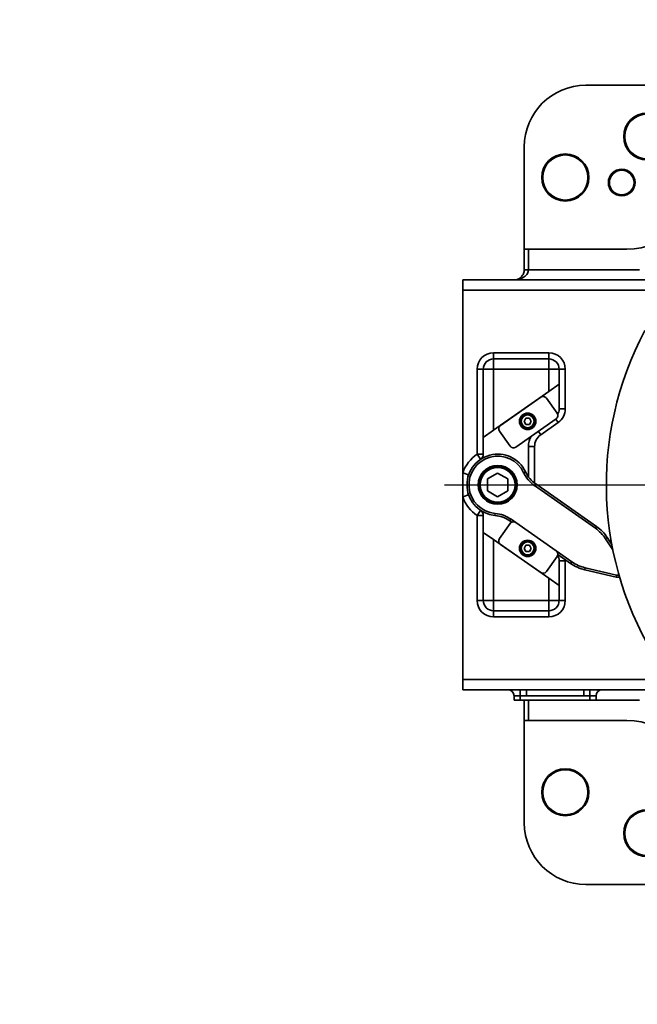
# Model space of a CAD drawing. Header units: millimetres. Extents: x -8713 to 3261, y -18743 to -8704.
# Tile 5 of 154: x -4719 to -4417, y -15648 to -15167. Entities that reach past the tile are written whole.
import ezdxf

# ---------------------------------------------------------------- set-up
doc = ezdxf.new("R2010")
doc.units = ezdxf.units.MM
doc.header["$LTSCALE"] = 10
doc.linetypes.add('CENTER', pattern=[50.8, 31.75, -6.35, 6.35, -6.35])
doc.layers.add('细实线层', color=7, linetype='Continuous')

# ---------------------------------------------------------------- blocks, each defined once
blk = doc.blocks.new('*U165')
at = {"color": 0, "linetype": 'CENTER', "transparency": 16777216}
blk.add_line((-238.99, 0), (-12.3, 0), dxfattribs=at)

msp = doc.modelspace()

# ---------------------------------------------------------------- linework, layer by layer
at = {"color": 4}
msp.add_circle((-4272.58, -15394.48), 643.69, dxfattribs=at)
at = {"layer": '细实线层', "linetype": 'Continuous', "lineweight": 35}
for p, q in [((-4390.86, -15199.48), (-4442.58, -15199.48)), ((-4472.58, -15279.48), (-4472.58, -15229.48)), ((-4472.58, -15279.48), (-4472.58, -15289.48)), ((-4472.58, -15279.48), (-4470.58, -15279.48)), ((-4470.58, -15289.48), (-4470.58, -15279.48)), ((-4470.58, -15279.48), (-4422.58, -15279.48)), ((-4472.58, -15289.48), (-4470.58, -15289.48)), ((-4416.38, -15289.48), (-4470.58, -15289.48)), ((-4502.58, -15294.48), (-4502.58, -15299.48)), ((-4406.82, -15294.48), (-4502.58, -15294.48)), ((-4502.58, -15388.56), (-4502.58, -15299.48)), ((-4502.58, -15299.48), (-4401.26, -15299.48)), ((-4487.58, -15330.04), (-4460.58, -15330.04)), ((-4487.58, -15330.04), (-4487.58, -15333.04)), ((-4460.58, -15330.04), (-4460.58, -15333.04)), ((-4487.58, -15333.04), (-4487.58, -15338.04)), ((-4487.58, -15333.04), (-4460.58, -15333.04)), ((-4460.58, -15333.04), (-4460.58, -15338.04)), ((-4495.58, -15338.04), (-4492.58, -15338.04)), ((-4495.58, -15379.51), (-4495.58, -15338.04)), ((-4492.58, -15338.04), (-4487.58, -15338.04)), ((-4492.58, -15371.3), (-4492.58, -15338.04)), ((-4460.58, -15338.04), (-4487.58, -15338.04)), ((-4487.58, -15338.04), (-4487.58, -15367.8)), ((-4455.58, -15338.04), (-4460.58, -15338.04)), ((-4460.58, -15348.9), (-4460.58, -15338.04)), ((-4455.58, -15338.04), (-4455.58, -15345.4)), ((-4452.58, -15338.04), (-4455.58, -15338.04)), ((-4452.58, -15338.04), (-4452.58, -15357.44)), ((-4455.58, -15345.4), (-4460.58, -15348.9)), ((-4455.58, -15357.44), (-4455.58, -15345.4)), ((-4460.58, -15348.9), (-4487.58, -15367.8)), ((-4464.56, -15351.68), (-4484.21, -15365.45)), ((-4456.61, -15359.55), (-4461.77, -15352.17)), ((-4452.58, -15357.44), (-4455.58, -15357.44)), ((-4476.76, -15376.1), (-4457.1, -15362.33)), ((-4472.68, -15363.48), (-4471.81, -15361.98)), ((-4471.81, -15364.98), (-4472.68, -15363.48)), ((-4471.81, -15361.98), (-4470.08, -15361.98)), ((-4470.08, -15364.98), (-4471.81, -15364.98)), ((-4470.08, -15361.98), (-4469.21, -15363.48)), ((-4469.21, -15363.48), (-4470.08, -15364.98)), ((-4455.99, -15364), (-4464.59, -15370.02)), ((-4455.99, -15364), (-4457.14, -15362.36)), ((-4487.58, -15367.8), (-4492.58, -15371.3)), ((-4484.71, -15368.23), (-4479.54, -15375.61)), ((-4464.59, -15370.02), (-4465.74, -15368.38)), ((-4492.58, -15371.3), (-4492.58, -15379.51)), ((-4495.58, -15379.51), (-4492.58, -15379.51)), ((-4495.58, -15379.51), (-4493.91, -15382.01)), ((-4470.58, -15375.75), (-4470.58, -15390.53)), ((-4470.58, -15375.75), (-4467.58, -15375.75)), ((-4467.58, -15375.75), (-4467.58, -15393.64)), ((-4502.58, -15400.4), (-4502.58, -15388.56)), ((-4502.58, -15388.56), (-4499.74, -15389.55)), ((-4485.58, -15388.71), (-4490.58, -15391.59)), ((-4480.58, -15391.59), (-4485.58, -15388.71)), ((-4471.99, -15388.12), (-4472.9, -15388.55)), ((-4490.58, -15391.59), (-4490.58, -15397.37)), ((-4480.58, -15397.37), (-4480.58, -15391.59)), ((-4467.01, -15394.05), (-4467.58, -15394.87)), ((-4467.01, -15394.05), (-4437.37, -15414.81)), ((-4502.58, -15400.4), (-4499.74, -15399.41)), ((-4490.58, -15397.37), (-4485.58, -15400.25)), ((-4485.58, -15400.25), (-4480.58, -15397.37)), ((-4437.94, -15415.63), (-4467.58, -15394.87)), ((-4502.58, -15489.48), (-4502.58, -15400.4)), ((-4493.91, -15406.95), (-4495.58, -15409.45)), ((-4486.9, -15409.42), (-4486.82, -15408.43)), ((-4492.58, -15409.45), (-4495.58, -15409.45)), ((-4495.58, -15450.92), (-4495.58, -15409.45)), ((-4492.58, -15417.66), (-4492.58, -15409.45)), ((-4479.54, -15413.35), (-4484.71, -15420.73)), ((-4479.63, -15412.08), (-4479.05, -15411.26)), ((-4478.75, -15412.69), (-4479.63, -15412.08)), ((-4479.05, -15411.26), (-4476.76, -15412.86)), ((-4457.1, -15426.63), (-4476.76, -15412.86)), ((-4492.58, -15450.92), (-4492.58, -15417.66)), ((-4492.58, -15417.66), (-4487.58, -15421.16)), ((-4437.37, -15414.81), (-4437.94, -15415.63)), ((-4487.58, -15421.16), (-4487.58, -15450.92)), ((-4487.58, -15421.16), (-4460.58, -15440.06)), ((-4484.21, -15423.51), (-4464.56, -15437.28)), ((-4432.11, -15420.24), (-4432.94, -15420.79)), ((-4429.4, -15426.2), (-4432.94, -15420.79)), ((-4432.11, -15420.24), (-4429.9, -15423.6)), ((-4472.68, -15425.48), (-4471.81, -15423.98)), ((-4471.81, -15426.98), (-4472.68, -15425.48)), ((-4471.81, -15423.98), (-4470.08, -15423.98)), ((-4470.08, -15426.98), (-4471.81, -15426.98)), ((-4470.08, -15423.98), (-4469.21, -15425.48)), ((-4469.21, -15425.48), (-4470.08, -15426.98)), ((-4457.1, -15426.63), (-4449.41, -15432.01)), ((-4461.77, -15436.79), (-4456.61, -15429.41)), ((-4449.99, -15432.83), (-4456.25, -15428.44)), ((-4455.58, -15431.52), (-4455.58, -15443.56)), ((-4455.58, -15431.52), (-4452.58, -15431.52)), ((-4452.59, -15431), (-4452.58, -15431.52)), ((-4452.58, -15431.52), (-4452.58, -15450.92)), ((-4449.41, -15432.01), (-4449.99, -15432.83)), ((-4442.86, -15434.94), (-4443.08, -15435.92)), ((-4427.84, -15439.49), (-4443.08, -15435.92)), ((-4442.86, -15434.94), (-4427.61, -15438.52)), ((-4460.58, -15450.92), (-4460.58, -15440.06)), ((-4460.58, -15440.06), (-4455.58, -15443.56)), ((-4427.61, -15438.52), (-4427.84, -15439.49)), ((-4455.58, -15443.56), (-4455.58, -15450.92)), ((-4492.58, -15450.92), (-4495.58, -15450.92)), ((-4487.58, -15450.92), (-4492.58, -15450.92)), ((-4487.58, -15450.92), (-4460.58, -15450.92)), ((-4487.58, -15450.92), (-4487.58, -15455.92)), ((-4460.58, -15450.92), (-4455.58, -15450.92)), ((-4460.58, -15450.92), (-4460.58, -15455.92)), ((-4455.58, -15450.92), (-4452.58, -15450.92)), ((-4460.58, -15455.92), (-4487.58, -15455.92)), ((-4487.58, -15455.92), (-4487.58, -15458.92)), ((-4460.58, -15455.92), (-4460.58, -15458.92)), ((-4460.58, -15458.92), (-4487.58, -15458.92)), ((-4502.58, -15489.48), (-4502.58, -15494.48)), ((-4401.14, -15489.48), (-4502.58, -15489.48)), ((-4502.58, -15494.48), (-4406.82, -15494.48)), ((-4474.58, -15497.48), (-4474.58, -15494.48)), ((-4471.58, -15494.48), (-4471.58, -15497.48)), ((-4443.58, -15497.48), (-4443.58, -15494.48)), ((-4440.58, -15497.48), (-4440.58, -15494.48)), ((-4474.58, -15497.48), (-4477.58, -15497.48)), ((-4477.58, -15499.48), (-4477.58, -15497.48)), ((-4474.58, -15499.48), (-4477.58, -15499.48)), ((-4474.58, -15497.48), (-4474.58, -15499.48)), ((-4471.58, -15497.48), (-4474.58, -15497.48)), ((-4440.58, -15499.48), (-4474.58, -15499.48)), ((-4472.58, -15499.48), (-4472.58, -15509.48)), ((-4443.58, -15497.48), (-4471.58, -15497.48)), ((-4470.58, -15509.48), (-4470.58, -15499.48)), ((-4440.58, -15497.48), (-4443.58, -15497.48)), ((-4437.58, -15497.48), (-4440.58, -15497.48)), ((-4440.58, -15499.48), (-4440.58, -15497.48)), ((-4437.58, -15499.48), (-4440.58, -15499.48)), ((-4437.58, -15497.48), (-4437.58, -15499.48)), ((-4437.58, -15499.48), (-4416.38, -15499.48)), ((-4472.58, -15509.48), (-4470.58, -15509.48)), ((-4472.58, -15509.48), (-4472.58, -15559.48)), ((-4422.58, -15509.48), (-4470.58, -15509.48)), ((-4390.86, -15589.48), (-4442.58, -15589.48))]:
    msp.add_line(p, q, dxfattribs=at)
for centre, radius in [((-4412.58, -15224.48), 11.5), ((-4412.58, -15224.48), 11), ((-4452.58, -15244.48), 11.5), ((-4452.58, -15244.48), 11), ((-4425.08, -15246.98), 6.5), ((-4425.08, -15246.98), 6), ((-4470.94, -15363.48), 4), ((-4470.94, -15363.48), 3.8), ((-4470.94, -15363.48), 3.5), ((-4470.94, -15363.48), 3.15), ((-4485.58, -15394.48), 9.5), ((-4485.58, -15394.48), 9), ((-4485.58, -15394.48), 8.5), ((-4470.94, -15425.48), 4), ((-4470.94, -15425.48), 3.8), ((-4470.94, -15425.48), 3.5), ((-4470.94, -15425.48), 3.15), ((-4452.58, -15544.48), 11.5), ((-4452.58, -15544.48), 11), ((-4412.58, -15564.48), 11.5), ((-4412.58, -15564.48), 11)]:
    msp.add_circle(centre, radius, dxfattribs=at)
for centre, radius, start, end in [((-4442.58, -15229.48), 30, 90, 180), ((-4422.58, -15244.48), 35, 270, 0), ((-4272.58, -15394.48), 160, 151.9076, 212.8945), ((-4487.58, -15338.04), 8, 90, 180), ((-4460.58, -15338.04), 8, 0, 90), ((-4487.58, -15338.04), 5, 90, 180), ((-4460.58, -15338.04), 5, 0, 90), ((-4463.41, -15353.32), 2, 35, 125), ((-4458.25, -15360.69), 2, 305, 35), ((-4460.58, -15357.44), 5, 327.9867, 0), ((-4460.58, -15357.44), 8, 305, 0), ((-4483.07, -15367.09), 2, 125, 215), ((-4460.58, -15375.75), 7, 125, 180), ((-4460.58, -15375.75), 10, 150.8419, 180), ((-4485.58, -15394.48), 18, 123.749, 160.8119), ((-4485.58, -15394.48), 15, 25.0736, 264.9264), ((-4495.58, -15379.51), 3, 303.749, 0), ((-4477.91, -15374.46), 2, 215, 305), ((-4485.58, -15394.48), 14, 25.0736, 264.9264), ((-4458.4, -15381.77), 16, 205.0736, 235), ((-4458.4, -15381.77), 15, 205.0736, 235), ((-4485.58, -15394.48), 18, 199.1881, 236.251), ((-4495.58, -15409.45), 3, 0, 56.251), ((-4488.23, -15424.36), 16, 55, 84.9264), ((-4488.23, -15424.36), 15, 55, 84.9264), ((-4477.91, -15414.5), 2, 55, 145), ((-4448.84, -15431.19), 19, 33.1986, 55), ((-4448.84, -15431.19), 20, 33.1986, 55), ((-4483.07, -15421.87), 2, 145, 235), ((-4458.25, -15428.27), 2, 325, 55), ((-4460.58, -15431.52), 5, 0, 32.0133), ((-4438.52, -15416.45), 20, 235, 256.8014), ((-4438.52, -15416.45), 19, 235, 256.8014), ((-4463.41, -15435.64), 2, 235, 325), ((-4427.15, -15436.57), 3, 256.8014, 289.6865), ((-4427.15, -15436.57), 2, 256.8014, 291.4722), ((-4487.58, -15450.92), 8, 180, 270), ((-4487.58, -15450.92), 5, 180, 270), ((-4460.58, -15450.92), 5, 270, 0), ((-4460.58, -15450.92), 8, 270, 0), ((-4480.58, -15497.48), 3, 0, 90), ((-4434.58, -15497.48), 3, 90, 180), ((-4422.58, -15544.48), 35, 0, 90), ((-4442.58, -15559.48), 30, 180, 270)]:
    msp.add_arc(centre, radius, start, end, dxfattribs=at)
for points, knots in [([(-4477.58, -15294.48), (-4476.68, -15294.41), (-4474.96, -15294.28), (-4472.98, -15293.36), (-4471.74, -15292.3), (-4471.09, -15291.41), (-4470.66, -15290.46), (-4470.6, -15289.8), (-4470.58, -15289.48)], [0, 0, 0, 0, 0.3057761, 0.5820238, 0.7073766, 0.8164611, 0.9124611, 1, 1, 1, 1]), ([(-4472.58, -15289.48), (-4472.6, -15289.8), (-4472.63, -15290.47), (-4472.93, -15291.41), (-4473.41, -15292.3), (-4474.29, -15293.36), (-4475.71, -15294.28), (-4476.93, -15294.41), (-4477.58, -15294.48)], [0, 0, 0, 0, 0.087796, 0.183916, 0.292414, 0.418017, 0.694245, 1, 1, 1, 1])]:
    msp.add_open_spline(points, degree=3, knots=knots, dxfattribs=at)

# ---------------------------------------------------------------- block references
at = {"color": 4, "linetype": 'CENTER'}
msp.add_blockref('*U165', (-4272.58, -15394.48), dxfattribs=at)

doc.saveas('drawing.dxf')
